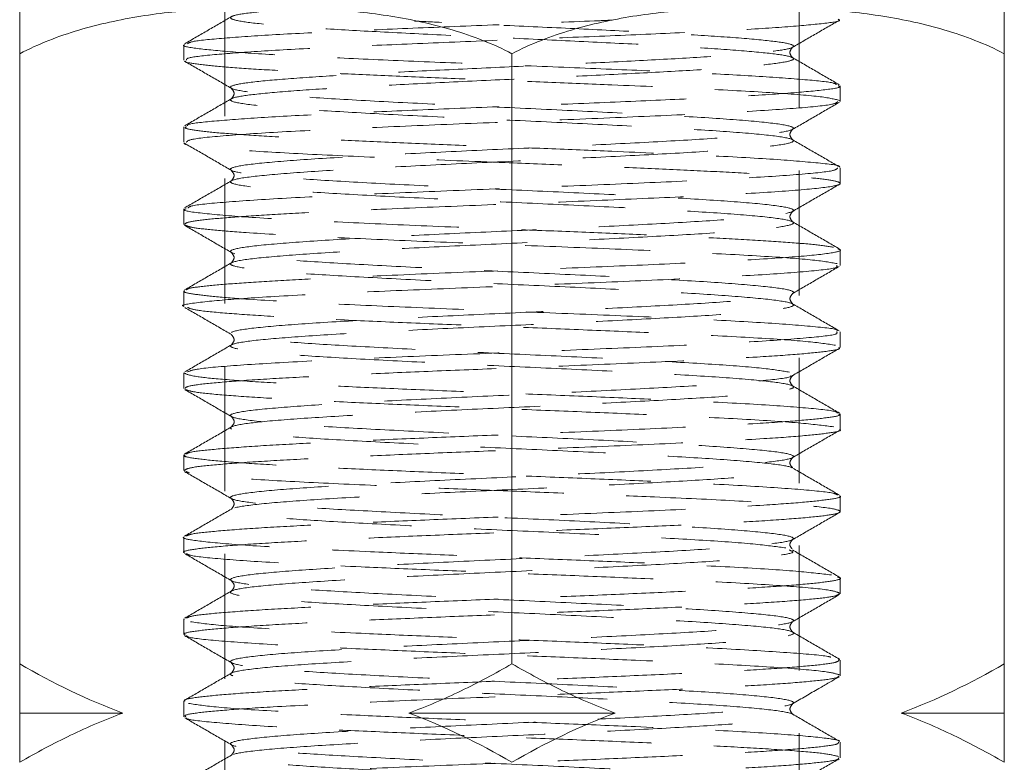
# Model space of a CAD drawing. Header units: millimetres. Extents: x 0 to 210, y 0 to 297.
# Tile 12 of 18: x 141 to 151, y 200 to 208. Entities that reach past the tile are written whole.
import ezdxf

# ---------------------------------------------------------------- set-up
doc = ezdxf.new("R2010")
doc.units = ezdxf.units.MM
doc.linetypes.add('HIDDEN', pattern=[1.905, 1.27, -0.635])

msp = doc.modelspace()

# ---------------------------------------------------------------- linework, layer by layer
at = {"color": 7, "linetype": 'HIDDEN', "lineweight": 0}
for p, q in [((143.506, 207.997), (143.506, 176.33)), ((149.339, 176.33), (149.339, 207.997)), ((143.089, 207.451), (143.089, 207.293)), ((146.422, 207.36), (146.422, 201.164)), ((149.756, 206.876), (149.756, 207.035)), ((143.089, 206.618), (143.089, 206.46)), ((149.756, 206.043), (149.756, 206.201)), ((143.089, 205.785), (143.089, 205.626)), ((149.756, 205.21), (149.756, 205.368)), ((143.089, 204.951), (143.089, 204.793)), ((149.756, 204.376), (149.756, 204.535)), ((143.089, 204.118), (143.089, 203.96)), ((149.254, 204.09), (149.253, 204.092)), ((149.756, 203.543), (149.756, 203.701)), ((143.089, 203.285), (143.089, 203.126)), ((149.756, 202.71), (149.756, 202.868)), ((143.089, 202.451), (143.089, 202.293)), ((149.244, 202.317), (149.238, 202.32)), ((149.756, 201.876), (149.756, 202.035)), ((143.089, 201.618), (143.089, 201.46)), ((143.096, 201.618), (143.09, 201.621)), ((149.753, 201.206), (149.736, 201.211)), ((149.756, 201.043), (149.756, 201.201)), ((143.089, 200.785), (143.089, 200.626)), ((149.756, 200.21), (149.756, 200.368))]:
    msp.add_line(p, q, dxfattribs=at)
at = {"color": 7, "linetype": 'Continuous', "lineweight": 15}
for p, q in [((141.422, 207.36), (141.422, 201.164)), ((146.422, 207.36), (146.422, 201.164)), ((151.422, 207.36), (151.422, 201.164)), ((141.422, 200.664), (142.471, 200.664)), ((145.374, 200.664), (147.471, 200.664)), ((150.374, 200.664), (151.422, 200.664))]:
    msp.add_line(p, q, dxfattribs=at)
at = {"color": 7, "linetype": 'HIDDEN', "lineweight": 0}
for points, knots in [([(149.205, 202.34), (149.117, 202.352), (148.94, 202.378), (148.388, 202.419), (147.679, 202.457), (146.857, 202.498), (145.996, 202.536), (145.174, 202.577), (144.46, 202.615), (143.92, 202.655), (143.599, 202.694), (143.527, 202.734), (143.71, 202.773), (144.131, 202.813), (144.754, 202.853), (145.524, 202.892), (146.372, 202.932), (147.226, 202.97), (148.007, 203.011), (148.651, 203.049), (149.097, 203.09), (149.309, 203.128), (149.267, 203.169), (148.974, 203.207), (148.458, 203.248), (147.761, 203.286), (146.948, 203.327), (146.087, 203.365), (145.258, 203.406), (144.529, 203.444), (143.967, 203.484), (143.622, 203.524), (143.522, 203.563), (143.678, 203.603), (144.076, 203.642), (144.679, 203.682), (145.437, 203.721), (146.28, 203.761), (147.137, 203.799), (147.929, 203.84), (148.591, 203.878), (149.06, 203.919), (149.299, 203.957), (149.284, 203.998), (149.017, 204.036), (148.523, 204.077), (147.842, 204.115), (147.039, 204.156), (146.179, 204.194), (145.342, 204.235), (144.599, 204.274), (144.017, 204.313), (143.647, 204.353), (143.521, 204.392), (143.65, 204.432), (144.023, 204.471), (144.606, 204.511), (145.351, 204.55), (146.187, 204.59), (147.047, 204.628), (147.849, 204.669), (148.529, 204.707), (149.02, 204.748), (149.285, 204.786), (149.298, 204.827), (149.057, 204.865), (148.585, 204.906), (147.922, 204.945), (147.128, 204.985), (146.271, 205.024), (145.428, 205.063), (144.672, 205.103), (144.07, 205.142), (143.675, 205.182), (143.522, 205.221), (143.624, 205.261), (143.973, 205.3), (144.535, 205.341), (145.266, 205.379), (146.096, 205.42), (146.957, 205.458), (147.768, 205.498), (148.464, 205.537), (148.978, 205.577), (149.269, 205.616), (149.308, 205.656), (149.094, 205.695), (148.645, 205.735), (148, 205.774), (147.216, 205.814), (146.363, 205.853), (145.514, 205.892), (144.746, 205.932), (144.125, 205.971), (143.707, 206.012), (143.526, 206.05), (143.601, 206.091), (143.924, 206.129), (144.466, 206.17), (145.182, 206.208), (146.004, 206.249), (146.866, 206.287), (147.686, 206.327), (148.398, 206.366), (148.933, 206.406), (149.249, 206.445), (149.316, 206.485), (149.129, 206.524), (148.703, 206.564), (148.076, 206.603), (147.304, 206.642), (146.455, 206.683), (145.602, 206.721), (144.823, 206.762), (144.182, 206.8), (143.74, 206.841), (143.541, 206.877), (143.572, 206.915), (143.8, 206.949), (144.21, 206.985), (144.775, 207.02), (145.454, 207.055), (146.2, 207.091), (146.963, 207.125), (147.686, 207.161), (148.323, 207.195), (148.827, 207.231), (149.164, 207.266), (149.31, 207.3), (149.254, 207.337), (149.002, 207.37), (148.57, 207.406), (147.988, 207.441), (147.298, 207.476), (146.547, 207.512), (145.786, 207.546), (145.071, 207.582), (144.449, 207.616), (143.965, 207.652), (143.651, 207.687), (143.531, 207.722), (143.612, 207.758), (143.889, 207.791), (144.34, 207.828), (144.939, 207.862), (145.64, 207.897), (146.395, 207.933), (147.154, 207.967), (147.859, 208.003), (148.466, 208.037), (148.93, 208.073), (149.219, 208.108), (149.315, 208.143), (149.208, 208.179), (148.907, 208.213), (148.435, 208.249), (147.821, 208.283), (147.111, 208.319), (146.351, 208.354), (145.597, 208.388), (144.902, 208.424), (144.31, 208.458), (143.868, 208.495), (143.602, 208.529), (143.532, 208.564), (143.664, 208.6), (143.988, 208.634), (144.481, 208.67), (145.11, 208.704), (145.829, 208.74), (146.59, 208.775), (147.34, 208.81), (148.025, 208.845), (148.6, 208.879), (149.021, 208.916), (149.263, 208.95), (149.307, 208.986), (149.149, 209.021), (148.802, 209.055), (148.29, 209.091), (147.646, 209.125), (146.92, 209.161), (146.157, 209.195), (145.413, 209.231), (144.739, 209.266), (144.182, 209.301), (143.782, 209.337), (143.565, 209.371), (143.547, 209.407), (143.729, 209.441), (144.099, 209.476), (144.63, 209.512), (145.287, 209.546), (146.021, 209.583), (146.785, 209.616), (147.522, 209.652), (148.184, 209.687), (148.723, 209.722), (149.101, 209.758), (149.293, 209.792), (149.285, 209.828), (149.078, 209.862), (148.686, 209.898), (148.136, 209.933), (147.467, 209.967), (146.726, 210.004), (145.962, 210.038), (145.233, 210.074), (144.584, 210.108), (144.064, 210.143), (143.708, 210.179), (143.541, 210.213), (143.575, 210.249), (143.807, 210.283), (144.22, 210.319), (144.788, 210.354), (145.469, 210.389), (146.215, 210.425), (146.978, 210.459), (147.7, 210.495), (148.335, 210.529), (148.836, 210.565), (149.168, 210.6), (149.31, 210.634), (149.251, 210.671), (148.995, 210.704), (148.56, 210.74), (147.975, 210.775), (147.283, 210.81), (146.531, 210.846), (145.771, 210.88), (145.058, 210.916), (144.437, 210.95), (143.956, 210.986), (143.647, 211.021), (143.53, 211.056), (143.615, 211.092), (143.896, 211.125), (144.351, 211.162), (144.952, 211.196), (145.655, 211.231), (146.411, 211.267), (147.169, 211.301), (147.872, 211.337), (148.477, 211.371), (148.937, 211.407), (149.223, 211.442), (149.315, 211.477), (149.204, 211.513), (148.899, 211.547), (148.424, 211.583), (147.807, 211.617), (147.095, 211.653), (146.336, 211.688), (145.582, 211.722), (144.889, 211.758), (144.3, 211.792), (143.86, 211.829), (143.598, 211.863), (143.532, 211.898), (143.672, 211.934), (143.966, 211.966), (144.28, 211.987), (144.421, 211.997)], [0, 0, 0, 0, 0.00406, 0.008173, 0.012233, 0.016345, 0.020406, 0.024515, 0.028581, 0.032686, 0.036758, 0.040855, 0.044937, 0.049025, 0.053117, 0.057194, 0.061295, 0.065364, 0.069471, 0.073534, 0.077645, 0.081705, 0.085818, 0.089878, 0.09399, 0.098051, 0.102161, 0.106226, 0.110331, 0.114403, 0.1185, 0.122582, 0.12667, 0.130762, 0.134839, 0.13894, 0.143009, 0.147116, 0.151179, 0.15529, 0.159351, 0.163463, 0.167523, 0.171635, 0.175696, 0.179806, 0.183871, 0.187976, 0.192048, 0.196146, 0.200226, 0.204315, 0.208406, 0.212485, 0.216585, 0.220654, 0.224761, 0.228825, 0.232935, 0.236996, 0.241108, 0.245168, 0.24928, 0.253341, 0.257451, 0.261516, 0.265621, 0.269693, 0.273791, 0.277871, 0.28196, 0.286051, 0.29013, 0.29423, 0.2983, 0.302406, 0.30647, 0.31058, 0.314641, 0.318754, 0.322813, 0.326925, 0.330986, 0.335096, 0.339161, 0.343266, 0.347338, 0.351436, 0.355516, 0.359606, 0.363696, 0.367775, 0.371875, 0.375945, 0.380051, 0.384115, 0.388225, 0.392286, 0.396399, 0.400458, 0.404571, 0.408631, 0.412742, 0.416806, 0.420912, 0.424983, 0.429081, 0.433161, 0.437251, 0.441341, 0.44542, 0.449519, 0.45359, 0.457696, 0.46176, 0.465871, 0.469931, 0.473591, 0.477202, 0.480853, 0.484488, 0.488113, 0.491769, 0.495377, 0.499037, 0.502653, 0.506297, 0.509941, 0.513558, 0.517217, 0.520825, 0.524481, 0.528105, 0.531741, 0.535392, 0.539003, 0.542663, 0.546274, 0.549925, 0.55356, 0.557185, 0.560841, 0.564449, 0.568108, 0.571724, 0.575369, 0.579012, 0.582629, 0.586288, 0.589896, 0.593552, 0.597177, 0.600812, 0.604463, 0.608074, 0.611734, 0.615345, 0.618996, 0.622631, 0.626256, 0.629912, 0.63352, 0.637179, 0.640795, 0.64444, 0.648083, 0.6517, 0.655359, 0.658967, 0.662624, 0.666248, 0.669884, 0.673534, 0.677146, 0.680806, 0.684416, 0.688068, 0.691702, 0.695328, 0.698983, 0.702592, 0.706251, 0.709867, 0.713511, 0.717155, 0.720772, 0.724431, 0.728039, 0.731695, 0.735319, 0.738955, 0.742605, 0.746217, 0.749877, 0.753488, 0.757139, 0.760773, 0.764399, 0.768054, 0.771663, 0.775322, 0.778938, 0.782583, 0.786226, 0.789843, 0.793502, 0.79711, 0.800767, 0.80439, 0.808027, 0.811677, 0.815288, 0.818948, 0.822559, 0.826211, 0.829844, 0.83347, 0.837126, 0.840734, 0.844394, 0.848009, 0.851654, 0.855297, 0.858915, 0.862573, 0.866181, 0.869838, 0.873461, 0.877098, 0.880748, 0.88436, 0.88802, 0.89163, 0.895282, 0.898915, 0.902542, 0.906197, 0.909806, 0.913465, 0.91708, 0.920726, 0.924368, 0.927986, 0.931645, 0.935253, 0.93891, 0.942532, 0.94617, 0.949819, 0.953431, 0.957091, 0.960701, 0.964354, 0.967986, 0.971613, 0.975268, 0.978877, 0.982537, 0.986152, 0.989797, 0.993439, 0.997058, 1, 1, 1, 1]), ([(143.574, 207.737), (143.495, 207.691), (143.336, 207.599), (143.178, 207.507), (143.098, 207.461)], [0, 0, 0, 0, 0.49991, 1, 1, 1, 1]), ([(143.116, 207.293), (143.115, 207.301), (143.112, 207.32), (143.371, 207.35), (143.841, 207.386), (144.502, 207.421), (145.294, 207.456), (146.163, 207.492), (147.053, 207.526), (147.896, 207.562), (148.638, 207.596), (149.23, 207.632), (149.606, 207.667), (149.775, 207.692), (149.741, 207.707), (149.735, 207.71)], [0, 0, 0, 0, 0.054739, 0.138406, 0.222998, 0.307221, 0.391205, 0.475914, 0.559517, 0.644296, 0.728089, 0.812521, 0.89695, 0.980745, 1, 1, 1, 1]), ([(143.126, 207.461), (143.138, 207.469), (143.167, 207.488), (143.474, 207.517), (143.993, 207.554), (144.693, 207.588), (145.511, 207.623), (146.387, 207.659), (147.054, 207.684), (147.38, 207.698), (147.439, 207.701)], [0, 0, 0, 0, 0.090561, 0.235892, 0.383267, 0.528916, 0.675696, 0.822449, 0.968121, 1, 1, 1, 1]), ([(149.272, 207.425), (149.351, 207.471), (149.51, 207.563), (149.669, 207.655), (149.748, 207.7)], [0, 0, 0, 0, 0.499909, 1, 1, 1, 1]), ([(149.241, 204.125), (149.17, 204.138), (149.028, 204.163), (148.52, 204.204), (147.843, 204.242), (147.038, 204.283), (146.179, 204.321), (145.342, 204.362), (144.599, 204.401), (144.017, 204.44), (143.647, 204.48), (143.521, 204.519), (143.65, 204.559), (144.023, 204.598), (144.606, 204.638), (145.351, 204.677), (146.187, 204.717), (147.047, 204.755), (147.849, 204.796), (148.529, 204.834), (149.02, 204.875), (149.285, 204.913), (149.298, 204.954), (149.057, 204.992), (148.585, 205.033), (147.922, 205.072), (147.128, 205.112), (146.271, 205.151), (145.428, 205.19), (144.672, 205.23), (144.07, 205.269), (143.675, 205.309), (143.522, 205.348), (143.624, 205.388), (143.973, 205.427), (144.535, 205.468), (145.266, 205.506), (146.096, 205.547), (146.957, 205.585), (147.768, 205.625), (148.464, 205.664), (148.978, 205.704), (149.269, 205.743), (149.308, 205.783), (149.094, 205.822), (148.645, 205.862), (148, 205.901), (147.216, 205.941), (146.363, 205.98), (145.514, 206.019), (144.746, 206.059), (144.125, 206.098), (143.707, 206.139), (143.526, 206.177), (143.601, 206.218), (143.924, 206.256), (144.466, 206.297), (145.182, 206.335), (146.004, 206.376), (146.866, 206.414), (147.686, 206.454), (148.398, 206.493), (148.933, 206.533), (149.249, 206.572), (149.316, 206.612), (149.129, 206.651), (148.703, 206.691), (148.076, 206.73), (147.304, 206.769), (146.455, 206.81), (145.602, 206.848), (144.823, 206.889), (144.182, 206.927), (143.74, 206.968), (143.541, 207.005), (143.572, 207.042), (143.8, 207.076), (144.21, 207.112), (144.775, 207.147), (145.454, 207.182), (146.2, 207.218), (146.963, 207.252), (147.686, 207.288), (148.323, 207.322), (148.827, 207.358), (149.164, 207.393), (149.31, 207.427), (149.254, 207.464), (149.002, 207.497), (148.57, 207.533), (147.989, 207.568), (147.297, 207.603), (146.549, 207.639), (145.904, 207.667), (145.553, 207.685), (145.433, 207.691)], [0, 0, 0, 0, 0.010999, 0.022129, 0.033139, 0.044257, 0.055284, 0.066383, 0.077435, 0.088508, 0.099589, 0.110634, 0.121738, 0.13276, 0.143881, 0.154888, 0.166021, 0.177018, 0.188156, 0.19915, 0.210288, 0.221287, 0.232417, 0.243427, 0.254545, 0.265572, 0.276671, 0.287722, 0.298796, 0.309876, 0.320922, 0.332025, 0.343048, 0.354169, 0.365176, 0.376308, 0.387306, 0.398444, 0.409438, 0.420576, 0.431574, 0.442705, 0.453714, 0.464833, 0.475859, 0.486959, 0.498009, 0.509084, 0.520163, 0.53121, 0.542312, 0.553336, 0.564456, 0.575464, 0.586596, 0.597593, 0.608731, 0.619726, 0.630864, 0.641862, 0.652993, 0.664002, 0.675121, 0.686146, 0.697247, 0.708296, 0.719372, 0.73045, 0.741498, 0.7526, 0.763624, 0.774744, 0.785752, 0.796883, 0.807881, 0.817794, 0.827574, 0.837462, 0.847307, 0.857124, 0.867025, 0.876798, 0.886708, 0.896502, 0.906371, 0.91624, 0.926035, 0.935945, 0.945717, 0.955619, 0.965435, 0.975281, 0.985169, 0.994949, 1, 1, 1, 1]), ([(149.716, 207.045), (149.711, 207.051), (149.696, 207.068), (149.422, 207.096), (148.929, 207.132), (148.248, 207.167), (147.443, 207.202), (146.567, 207.238), (145.68, 207.272), (144.847, 207.308), (144.122, 207.342), (143.553, 207.378), (143.207, 207.413), (143.058, 207.437), (143.096, 207.45), (143.099, 207.451)], [0, 0, 0, 0, 0.041619, 0.127358, 0.214233, 0.300358, 0.386738, 0.473489, 0.559296, 0.646265, 0.732067, 0.818825, 0.905193, 0.99133, 1, 1, 1, 1]), ([(149.271, 207.32), (149.258, 207.337), (149.231, 207.372), (149.258, 207.407), (149.271, 207.425)], [0, 0, 0, 0, 0.500362, 1, 1, 1, 1]), ([(149.746, 207.045), (149.666, 207.091), (149.508, 207.183), (149.349, 207.275), (149.27, 207.321)], [0, 0, 0, 0, 0.5000806, 1, 1, 1, 1]), ([(143.096, 207.284), (143.175, 207.238), (143.334, 207.147), (143.492, 207.055), (143.572, 207.009)], [0, 0, 0, 0, 0.5000874, 1, 1, 1, 1]), ([(149.747, 206.886), (149.695, 206.899), (149.591, 206.925), (149.078, 206.965), (148.352, 207.004), (147.549, 207.039), (146.792, 207.071), (146.128, 207.096), (145.475, 207.122), (144.858, 207.149), (144.304, 207.175), (143.833, 207.201), (143.46, 207.228), (143.22, 207.254), (143.092, 207.273), (143.106, 207.283), (143.108, 207.284)], [0, 0, 0, 0, 0.098738, 0.19772, 0.296713, 0.39544, 0.461933, 0.527467, 0.593572, 0.660119, 0.72581, 0.791716, 0.858281, 0.924192, 0.989879, 1, 1, 1, 1]), ([(143.125, 206.628), (143.126, 206.632), (143.129, 206.649), (143.374, 206.675), (143.84, 206.711), (144.502, 206.746), (145.294, 206.781), (146.163, 206.817), (147.053, 206.851), (147.896, 206.887), (148.638, 206.921), (149.23, 206.957), (149.606, 206.992), (149.775, 207.017), (149.741, 207.032), (149.735, 207.035)], [0, 0, 0, 0, 0.032086, 0.117758, 0.204378, 0.29062, 0.376616, 0.463355, 0.548961, 0.635772, 0.721573, 0.808028, 0.89448, 0.980284, 1, 1, 1, 1]), ([(143.573, 207.008), (143.586, 206.99), (143.614, 206.955), (143.586, 206.92), (143.573, 206.903)], [0, 0, 0, 0, 0.499643, 1, 1, 1, 1]), ([(143.573, 206.903), (143.494, 206.857), (143.336, 206.765), (143.177, 206.674), (143.098, 206.628)], [0, 0, 0, 0, 0.499933, 1, 1, 1, 1]), ([(143.113, 206.46), (143.122, 206.47), (143.14, 206.494), (143.516, 206.53), (144.14, 206.571), (144.977, 206.609), (145.935, 206.65), (146.94, 206.688), (147.896, 206.728), (148.727, 206.767), (149.344, 206.807), (149.709, 206.843), (149.723, 206.866), (149.729, 206.876)], [0, 0, 0, 0, 0.075419, 0.169563, 0.264908, 0.359025, 0.454368, 0.548516, 0.643805, 0.738042, 0.833225, 0.927607, 1, 1, 1, 1]), ([(149.273, 206.592), (149.353, 206.638), (149.511, 206.73), (149.67, 206.822), (149.749, 206.868)], [0, 0, 0, 0, 0.499919, 1, 1, 1, 1]), ([(149.745, 206.21), (149.746, 206.21), (149.773, 206.224), (149.556, 206.25), (149.087, 206.29), (148.35, 206.329), (147.549, 206.364), (146.792, 206.396), (146.128, 206.421), (145.475, 206.447), (144.858, 206.475), (144.304, 206.5), (143.833, 206.526), (143.461, 206.553), (143.216, 206.579), (143.085, 206.601), (143.108, 206.614), (143.116, 206.618)], [0, 0, 0, 0, 0.002833, 0.09924, 0.195884, 0.29254, 0.388936, 0.453859, 0.517845, 0.582389, 0.647365, 0.711505, 0.775855, 0.840848, 0.905202, 0.969338, 1, 1, 1, 1]), ([(149.272, 206.486), (149.258, 206.504), (149.231, 206.539), (149.258, 206.574), (149.272, 206.592)], [0, 0, 0, 0, 0.500346, 1, 1, 1, 1]), ([(143.098, 205.626), (143.103, 205.634), (143.116, 205.65), (143.292, 205.675), (143.588, 205.701), (143.999, 205.728), (144.504, 205.754), (145.18, 205.784), (146.042, 205.82), (147.046, 205.858), (147.992, 205.899), (148.803, 205.937), (149.402, 205.978), (149.703, 206.012), (149.778, 206.043), (149.709, 206.07), (149.512, 206.096), (149.194, 206.122), (148.766, 206.149), (148.247, 206.175), (147.656, 206.201), (147.016, 206.228), (146.243, 206.258), (145.363, 206.293), (144.47, 206.333), (143.737, 206.372), (143.279, 206.413), (143.067, 206.438), (143.096, 206.451), (143.096, 206.451)], [0, 0, 0, 0, 0.0272249, 0.0589756, 0.0908153, 0.1229813, 0.1548387, 0.1865735, 0.2346702, 0.2821475, 0.3302421, 0.3777362, 0.4258027, 0.4733425, 0.5053618, 0.5374947, 0.5691653, 0.6011046, 0.6332629, 0.6650112, 0.6968535, 0.7290196, 0.7608744, 0.8085779, 0.8565208, 0.9041247, 0.9521447, 0.9996775, 1, 1, 1, 1]), ([(143.095, 206.451), (143.174, 206.406), (143.333, 206.314), (143.491, 206.222), (143.571, 206.176)], [0, 0, 0, 0, 0.500074, 1, 1, 1, 1]), ([(149.749, 206.21), (149.67, 206.256), (149.511, 206.347), (149.353, 206.439), (149.273, 206.485)], [0, 0, 0, 0, 0.5000671, 1, 1, 1, 1]), ([(143.131, 205.793), (143.139, 205.801), (143.16, 205.822), (143.518, 205.855), (144.139, 205.896), (144.977, 205.934), (145.935, 205.975), (146.94, 206.013), (147.896, 206.053), (148.727, 206.092), (149.344, 206.132), (149.709, 206.168), (149.723, 206.191), (149.729, 206.201)], [0, 0, 0, 0, 0.056852, 0.152887, 0.250146, 0.346154, 0.443411, 0.53945, 0.636652, 0.732781, 0.829875, 0.926153, 1, 1, 1, 1]), ([(143.572, 206.175), (143.586, 206.157), (143.614, 206.122), (143.586, 206.087), (143.573, 206.069)], [0, 0, 0, 0, 0.499654, 1, 1, 1, 1]), ([(143.571, 206.068), (143.492, 206.022), (143.333, 205.931), (143.174, 205.839), (143.095, 205.793)], [0, 0, 0, 0, 0.499919, 1, 1, 1, 1]), ([(149.273, 205.759), (149.352, 205.805), (149.511, 205.897), (149.669, 205.988), (149.749, 206.034)], [0, 0, 0, 0, 0.49993, 1, 1, 1, 1]), ([(149.687, 205.395), (149.631, 205.404), (149.518, 205.421), (149.192, 205.447), (148.766, 205.474), (148.247, 205.5), (147.656, 205.526), (147.016, 205.553), (146.243, 205.583), (145.363, 205.618), (144.469, 205.659), (143.739, 205.697), (143.272, 205.738), (143.062, 205.766), (143.106, 205.782), (143.113, 205.785)], [0, 0, 0, 0, 0.067069, 0.134707, 0.202809, 0.270043, 0.337475, 0.405594, 0.473053, 0.574075, 0.675604, 0.776415, 0.878107, 0.978768, 1, 1, 1, 1]), ([(149.271, 205.653), (149.258, 205.671), (149.231, 205.705), (149.258, 205.74), (149.271, 205.758)], [0, 0, 0, 0, 0.500361, 1, 1, 1, 1]), ([(143.097, 205.617), (143.176, 205.571), (143.335, 205.479), (143.493, 205.387), (143.573, 205.342)], [0, 0, 0, 0, 0.500065, 1, 1, 1, 1]), ([(149.725, 205.228), (149.653, 205.241), (149.507, 205.267), (148.94, 205.307), (148.172, 205.346), (147.245, 205.386), (146.246, 205.425), (145.262, 205.464), (144.382, 205.504), (143.756, 205.539), (143.371, 205.57), (143.16, 205.594), (143.124, 205.61), (143.107, 205.617)], [0, 0, 0, 0, 0.100812, 0.2026157, 0.3035879, 0.4052196, 0.5064125, 0.6078179, 0.7092712, 0.8104168, 0.8785557, 0.9457159, 1, 1, 1, 1]), ([(149.748, 205.377), (149.669, 205.423), (149.51, 205.515), (149.352, 205.606), (149.273, 205.652)], [0, 0, 0, 0, 0.5000904, 1, 1, 1, 1]), ([(143.114, 204.961), (143.119, 204.965), (143.132, 204.979), (143.295, 205), (143.587, 205.026), (143.999, 205.053), (144.504, 205.079), (145.18, 205.109), (146.042, 205.146), (147.046, 205.184), (147.992, 205.224), (148.802, 205.263), (149.405, 205.303), (149.694, 205.337), (149.779, 205.362), (149.743, 205.374), (149.734, 205.377)], [0, 0, 0, 0, 0.030935, 0.093967, 0.157177, 0.221034, 0.284278, 0.347279, 0.442763, 0.537016, 0.632496, 0.726783, 0.822206, 0.916584, 0.98015, 1, 1, 1, 1]), ([(143.573, 205.341), (143.586, 205.324), (143.614, 205.289), (143.586, 205.254), (143.573, 205.236)], [0, 0, 0, 0, 0.499642, 1, 1, 1, 1]), ([(143.089, 204.793), (143.089, 204.793), (143.04, 204.806), (143.212, 204.833), (143.619, 204.872), (144.306, 204.912), (145.173, 204.951), (146.149, 204.991), (147.151, 205.029), (148.086, 205.07), (148.881, 205.108), (149.443, 205.149), (149.74, 205.182), (149.724, 205.202), (149.719, 205.21)], [0, 0, 0, 0, 0.000394, 0.095459, 0.189827, 0.285041, 0.379272, 0.474584, 0.568735, 0.664093, 0.758222, 0.853574, 0.947738, 1, 1, 1, 1]), ([(143.574, 205.237), (143.494, 205.191), (143.336, 205.099), (143.177, 205.007), (143.097, 204.961)], [0, 0, 0, 0, 0.499908, 1, 1, 1, 1]), ([(149.27, 204.924), (149.35, 204.97), (149.508, 205.062), (149.667, 205.154), (149.746, 205.199)], [0, 0, 0, 0, 0.499929, 1, 1, 1, 1]), ([(149.722, 204.545), (149.725, 204.548), (149.739, 204.564), (149.478, 204.591), (148.948, 204.632), (148.169, 204.671), (147.245, 204.711), (146.246, 204.75), (145.263, 204.789), (144.381, 204.829), (143.757, 204.864), (143.366, 204.895), (143.162, 204.921), (143.074, 204.94), (143.095, 204.95), (143.098, 204.951)], [0, 0, 0, 0, 0.018917, 0.115513, 0.21306, 0.309809, 0.407191, 0.504152, 0.601317, 0.698528, 0.795444, 0.860734, 0.925085, 0.989976, 1, 1, 1, 1]), ([(149.272, 204.819), (149.258, 204.837), (149.231, 204.872), (149.258, 204.907), (149.272, 204.925)], [0, 0, 0, 0, 0.500347, 1, 1, 1, 1]), ([(149.746, 204.545), (149.666, 204.591), (149.508, 204.683), (149.349, 204.775), (149.27, 204.821)], [0, 0, 0, 0, 0.500086, 1, 1, 1, 1]), ([(143.099, 204.782), (143.178, 204.737), (143.337, 204.645), (143.495, 204.553), (143.575, 204.507)], [0, 0, 0, 0, 0.5000785, 1, 1, 1, 1]), ([(149.709, 204.399), (149.626, 204.412), (149.46, 204.437), (148.868, 204.478), (148.144, 204.513), (147.378, 204.546), (146.64, 204.577), (145.892, 204.605), (145.17, 204.635), (144.511, 204.665), (143.945, 204.694), (143.508, 204.724), (143.195, 204.754), (143.15, 204.773), (143.128, 204.783)], [0, 0, 0, 0, 0.102059, 0.205336, 0.307498, 0.3849, 0.462415, 0.538889, 0.61646, 0.693782, 0.770339, 0.848011, 0.925074, 1, 1, 1, 1]), ([(143.127, 204.128), (143.151, 204.138), (143.206, 204.161), (143.631, 204.197), (144.303, 204.237), (145.174, 204.276), (146.148, 204.316), (147.151, 204.354), (148.086, 204.395), (148.881, 204.433), (149.443, 204.474), (149.74, 204.507), (149.724, 204.527), (149.719, 204.535)], [0, 0, 0, 0, 0.072671, 0.169416, 0.267029, 0.363634, 0.461347, 0.55787, 0.65563, 0.752131, 0.849885, 0.946422, 1, 1, 1, 1]), ([(143.572, 204.508), (143.586, 204.491), (143.614, 204.455), (143.586, 204.42), (143.573, 204.403)], [0, 0, 0, 0, 0.499655, 1, 1, 1, 1]), ([(143.574, 204.404), (143.495, 204.358), (143.336, 204.266), (143.178, 204.174), (143.099, 204.128)], [0, 0, 0, 0, 0.4999256, 1, 1, 1, 1]), ([(143.102, 203.96), (143.107, 203.968), (143.12, 203.986), (143.337, 204.013), (143.703, 204.043), (144.209, 204.073), (144.824, 204.102), (145.518, 204.132), (146.339, 204.165), (147.256, 204.2), (148.179, 204.241), (148.886, 204.276), (149.368, 204.31), (149.644, 204.339), (149.768, 204.361), (149.744, 204.374), (149.74, 204.376)], [0, 0, 0, 0, 0.058328, 0.12892, 0.200129, 0.271647, 0.342136, 0.413538, 0.484916, 0.579035, 0.67424, 0.768282, 0.839885, 0.9108, 0.981646, 1, 1, 1, 1]), ([(149.27, 204.09), (149.349, 204.136), (149.508, 204.228), (149.666, 204.32), (149.746, 204.366)], [0, 0, 0, 0, 0.499915, 1, 1, 1, 1]), ([(149.727, 203.71), (149.724, 203.715), (149.712, 203.733), (149.438, 203.762), (148.874, 203.803), (148.143, 203.838), (147.378, 203.871), (146.64, 203.902), (145.892, 203.93), (145.17, 203.96), (144.511, 203.99), (143.945, 204.019), (143.507, 204.05), (143.165, 204.082), (143.117, 204.105), (143.089, 204.118)], [0, 0, 0, 0, 0.03229, 0.128444, 0.225746, 0.321997, 0.394922, 0.467952, 0.540003, 0.613085, 0.685934, 0.758062, 0.831241, 0.903845, 1, 1, 1, 1]), ([(143.583, 199.509), (143.579, 199.521), (143.57, 199.546), (143.866, 199.583), (144.373, 199.624), (145.068, 199.662), (145.879, 199.703), (146.74, 199.741), (147.571, 199.782), (148.302, 199.821), (148.868, 199.861), (149.218, 199.9), (149.323, 199.939), (149.172, 199.979), (148.779, 200.018), (148.179, 200.058), (147.424, 200.097), (146.582, 200.137), (145.724, 200.176), (144.93, 200.216), (144.265, 200.254), (143.792, 200.295), (143.548, 200.333), (143.558, 200.374), (143.82, 200.412), (144.31, 200.453), (144.987, 200.492), (145.789, 200.532), (146.648, 200.571), (147.486, 200.611), (148.231, 200.65), (148.817, 200.689), (149.192, 200.729), (149.324, 200.768), (149.2, 200.808), (148.831, 200.847), (148.252, 200.888), (147.51, 200.926), (146.674, 200.967), (145.814, 201.005), (145.01, 201.046), (144.328, 201.084), (143.832, 201.124), (143.562, 201.163), (143.545, 201.203), (143.78, 201.242), (144.248, 201.282), (144.908, 201.321), (145.7, 201.361), (146.556, 201.4), (147.4, 201.44), (148.158, 201.479), (148.764, 201.518), (149.163, 201.559), (149.322, 201.597), (149.225, 201.638), (148.881, 201.676), (148.323, 201.717), (147.595, 201.755), (146.766, 201.796), (145.905, 201.834), (145.092, 201.875), (144.393, 201.913), (143.875, 201.953), (143.579, 201.992), (143.534, 202.032), (143.744, 202.071), (144.188, 202.111), (144.83, 202.15), (145.611, 202.19), (146.464, 202.23), (147.314, 202.268), (148.084, 202.309), (148.709, 202.347), (149.132, 202.388), (149.317, 202.426), (149.247, 202.467), (148.929, 202.505), (148.391, 202.546), (147.678, 202.584), (146.858, 202.625), (145.996, 202.663), (145.174, 202.704), (144.46, 202.742), (143.92, 202.782), (143.599, 202.821), (143.527, 202.861), (143.71, 202.9), (144.131, 202.94), (144.754, 202.98), (145.524, 203.019), (146.372, 203.059), (147.226, 203.097), (148.007, 203.138), (148.651, 203.176), (149.097, 203.217), (149.309, 203.255), (149.267, 203.296), (148.974, 203.334), (148.458, 203.375), (147.761, 203.413), (146.948, 203.454), (146.087, 203.492), (145.258, 203.533), (144.529, 203.571), (143.967, 203.611), (143.622, 203.651), (143.522, 203.69), (143.678, 203.73), (144.076, 203.769), (144.679, 203.809), (145.437, 203.848), (146.279, 203.888), (147.137, 203.926), (147.928, 203.967), (148.595, 204.005), (149.045, 204.046), (149.266, 204.073), (149.255, 204.088), (149.254, 204.09)], [0, 0, 0, 0, 0.007783, 0.016344, 0.025015, 0.033581, 0.042245, 0.050821, 0.059474, 0.068064, 0.076702, 0.085312, 0.093929, 0.102561, 0.111157, 0.119806, 0.128385, 0.137047, 0.145615, 0.154285, 0.162846, 0.171519, 0.18008, 0.188751, 0.197317, 0.205981, 0.214556, 0.22321, 0.2318, 0.240438, 0.249048, 0.257665, 0.266297, 0.274893, 0.283542, 0.292121, 0.300783, 0.309351, 0.31802, 0.326582, 0.335255, 0.343816, 0.352487, 0.361052, 0.369717, 0.378292, 0.386946, 0.395535, 0.404174, 0.412783, 0.421402, 0.430032, 0.438629, 0.447277, 0.455858, 0.464519, 0.473087, 0.481756, 0.490318, 0.498991, 0.507552, 0.516223, 0.524788, 0.533453, 0.542027, 0.550682, 0.559271, 0.56791, 0.576518, 0.585138, 0.593768, 0.602365, 0.611013, 0.619594, 0.628254, 0.636823, 0.645492, 0.654054, 0.662727, 0.671288, 0.679959, 0.688524, 0.69719, 0.705763, 0.714418, 0.723006, 0.731646, 0.740253, 0.748874, 0.757503, 0.766101, 0.774748, 0.78333, 0.79199, 0.800559, 0.809228, 0.81779, 0.826463, 0.835023, 0.843695, 0.852259, 0.860926, 0.869499, 0.878154, 0.886742, 0.895382, 0.903989, 0.91261, 0.921238, 0.929838, 0.938484, 0.947066, 0.955726, 0.964295, 0.972964, 0.981526, 0.990199, 0.998759, 1, 1, 1, 1]), ([(149.271, 203.986), (149.258, 204.004), (149.231, 204.039), (149.258, 204.074), (149.271, 204.091)], [0, 0, 0, 0, 0.50036, 1, 1, 1, 1]), ([(143.098, 203.949), (143.178, 203.904), (143.336, 203.812), (143.495, 203.72), (143.574, 203.674)], [0, 0, 0, 0, 0.5000895, 1, 1, 1, 1]), ([(149.69, 203.57), (149.597, 203.582), (149.411, 203.608), (148.793, 203.649), (148.051, 203.684), (147.275, 203.717), (146.534, 203.747), (145.787, 203.776), (145.072, 203.806), (144.424, 203.836), (143.874, 203.865), (143.456, 203.895), (143.182, 203.923), (143.132, 203.941), (143.109, 203.949)], [0, 0, 0, 0, 0.103032, 0.207399, 0.310474, 0.388781, 0.466923, 0.54421, 0.622636, 0.700531, 0.777996, 0.856471, 0.934063, 1, 1, 1, 1]), ([(149.748, 203.71), (149.669, 203.756), (149.51, 203.848), (149.352, 203.94), (149.272, 203.986)], [0, 0, 0, 0, 0.5000622, 1, 1, 1, 1]), ([(143.116, 203.293), (143.121, 203.298), (143.135, 203.314), (143.339, 203.338), (143.702, 203.368), (144.209, 203.398), (144.824, 203.427), (145.518, 203.457), (146.339, 203.49), (147.256, 203.525), (148.179, 203.566), (148.886, 203.601), (149.368, 203.635), (149.644, 203.664), (149.768, 203.686), (149.744, 203.699), (149.74, 203.701)], [0, 0, 0, 0, 0.039581, 0.111578, 0.184205, 0.257147, 0.329039, 0.401862, 0.474661, 0.570654, 0.667755, 0.763669, 0.836697, 0.909025, 0.98128, 1, 1, 1, 1]), ([(143.573, 203.675), (143.587, 203.657), (143.614, 203.622), (143.587, 203.587), (143.573, 203.57)], [0, 0, 0, 0, 0.499641, 1, 1, 1, 1]), ([(143.092, 203.126), (143.106, 203.136), (143.133, 203.156), (143.379, 203.184), (143.767, 203.214), (144.29, 203.244), (144.919, 203.273), (145.621, 203.303), (146.446, 203.336), (147.359, 203.371), (148.27, 203.412), (148.958, 203.447), (149.419, 203.481), (149.669, 203.51), (149.777, 203.531), (149.75, 203.542), (149.747, 203.543)], [0, 0, 0, 0, 0.068436, 0.13894, 0.210303, 0.28172, 0.352206, 0.423715, 0.494945, 0.589194, 0.684309, 0.778426, 0.850041, 0.920753, 0.991814, 1, 1, 1, 1]), ([(143.571, 203.568), (143.491, 203.522), (143.333, 203.431), (143.174, 203.339), (143.095, 203.293)], [0, 0, 0, 0, 0.499926, 1, 1, 1, 1]), ([(149.271, 203.258), (149.35, 203.304), (149.509, 203.396), (149.668, 203.487), (149.747, 203.533)], [0, 0, 0, 0, 0.4999085, 1, 1, 1, 1]), ([(149.729, 202.876), (149.721, 202.883), (149.696, 202.902), (149.391, 202.933), (148.798, 202.974), (148.05, 203.009), (147.275, 203.042), (146.534, 203.072), (145.787, 203.101), (145.072, 203.132), (144.424, 203.161), (143.876, 203.19), (143.45, 203.221), (143.187, 203.25), (143.072, 203.271), (143.098, 203.283), (143.102, 203.285)], [0, 0, 0, 0, 0.044264, 0.140206, 0.237391, 0.333374, 0.406293, 0.479058, 0.551027, 0.624056, 0.696592, 0.768726, 0.841802, 0.914054, 0.98646, 1, 1, 1, 1]), ([(149.272, 203.153), (149.258, 203.17), (149.231, 203.205), (149.258, 203.241), (149.272, 203.258)], [0, 0, 0, 0, 0.500348, 1, 1, 1, 1]), ([(143.096, 202.293), (143.094, 202.294), (143.067, 202.305), (143.173, 202.326), (143.421, 202.355), (143.835, 202.385), (144.374, 202.415), (145.015, 202.443), (145.725, 202.474), (146.471, 202.503), (147.214, 202.532), (147.917, 202.563), (148.546, 202.592), (149.071, 202.621), (149.463, 202.652), (149.705, 202.681), (149.783, 202.71), (149.685, 202.744), (149.345, 202.779), (148.718, 202.82), (147.956, 202.855), (147.171, 202.888), (146.427, 202.918), (145.682, 202.947), (144.899, 202.981), (144.133, 203.016), (143.51, 203.056), (143.17, 203.089), (143.128, 203.11), (143.112, 203.117)], [0, 0, 0, 0, 0.003562, 0.039678, 0.075303, 0.111433, 0.147463, 0.183121, 0.219301, 0.255213, 0.290961, 0.32716, 0.362931, 0.398818, 0.435003, 0.470674, 0.506684, 0.542826, 0.590359, 0.638505, 0.68603, 0.722195, 0.758155, 0.793863, 0.830058, 0.877654, 0.925704, 0.973379, 1, 1, 1, 1]), ([(143.096, 203.117), (143.176, 203.071), (143.334, 202.979), (143.493, 202.888), (143.572, 202.842)], [0, 0, 0, 0, 0.500091, 1, 1, 1, 1]), ([(149.749, 202.876), (149.67, 202.922), (149.511, 203.014), (149.352, 203.106), (149.273, 203.152)], [0, 0, 0, 0, 0.5000863, 1, 1, 1, 1]), ([(143.116, 202.461), (143.126, 202.467), (143.153, 202.484), (143.381, 202.509), (143.766, 202.539), (144.29, 202.569), (144.919, 202.598), (145.621, 202.628), (146.446, 202.661), (147.359, 202.696), (148.27, 202.737), (148.958, 202.772), (149.419, 202.806), (149.669, 202.835), (149.777, 202.856), (149.75, 202.867), (149.747, 202.868)], [0, 0, 0, 0, 0.0475331, 0.119619, 0.1925831, 0.2656031, 0.3376703, 0.4107836, 0.4836125, 0.5799761, 0.6772257, 0.7734541, 0.8466761, 0.9189749, 0.9916304, 1, 1, 1, 1]), ([(143.572, 202.842), (143.586, 202.824), (143.614, 202.789), (143.586, 202.754), (143.573, 202.736)], [0, 0, 0, 0, 0.499656, 1, 1, 1, 1]), ([(143.573, 202.736), (143.493, 202.69), (143.335, 202.598), (143.176, 202.506), (143.097, 202.461)], [0, 0, 0, 0, 0.499908, 1, 1, 1, 1]), ([(149.273, 202.425), (149.352, 202.471), (149.511, 202.563), (149.669, 202.655), (149.749, 202.701)], [0, 0, 0, 0, 0.499913, 1, 1, 1, 1]), ([(149.667, 202.066), (149.565, 202.078), (149.358, 202.104), (148.715, 202.145), (147.956, 202.18), (147.171, 202.213), (146.427, 202.243), (145.682, 202.272), (144.898, 202.306), (144.135, 202.341), (143.5, 202.381), (143.178, 202.417), (143.064, 202.44), (143.091, 202.451), (143.092, 202.451)], [0, 0, 0, 0, 0.1015472, 0.2044032, 0.3059334, 0.3831936, 0.4600163, 0.5362997, 0.6136252, 0.7153071, 0.8179579, 0.919808, 0.9966447, 1, 1, 1, 1]), ([(149.265, 202.332), (149.255, 202.346), (149.232, 202.376), (149.257, 202.407), (149.271, 202.425)], [0, 0, 0, 0, 0.4323104, 1, 1, 1, 1]), ([(149.022, 197.365), (148.883, 197.379), (148.606, 197.405), (147.941, 197.443), (147.16, 197.483), (146.306, 197.522), (145.46, 197.562), (144.7, 197.602), (144.09, 197.64), (143.687, 197.681), (143.523, 197.719), (143.615, 197.76), (143.954, 197.798), (144.509, 197.839), (145.234, 197.877), (146.061, 197.918), (146.923, 197.956), (147.737, 197.997), (148.439, 198.035), (148.961, 198.076), (149.262, 198.114), (149.312, 198.154), (149.107, 198.193), (148.667, 198.233), (148.029, 198.272), (147.25, 198.312), (146.398, 198.352), (145.547, 198.391), (144.775, 198.431), (144.146, 198.469), (143.719, 198.51), (143.529, 198.548), (143.593, 198.589), (143.907, 198.627), (144.44, 198.668), (145.15, 198.706), (145.969, 198.747), (146.831, 198.785), (147.655, 198.826), (148.372, 198.864), (148.916, 198.905), (149.241, 198.943), (149.319, 198.983), (149.141, 199.023), (148.724, 199.062), (148.105, 199.102), (147.337, 199.141), (146.49, 199.181), (145.635, 199.22), (144.852, 199.26), (144.205, 199.298), (143.754, 199.339), (143.537, 199.377), (143.574, 199.418), (143.862, 199.456), (144.374, 199.497), (145.068, 199.535), (145.879, 199.576), (146.74, 199.614), (147.571, 199.655), (148.302, 199.694), (148.868, 199.733), (149.218, 199.773), (149.323, 199.812), (149.172, 199.852), (148.779, 199.891), (148.179, 199.931), (147.424, 199.97), (146.582, 200.01), (145.724, 200.049), (144.93, 200.089), (144.265, 200.127), (143.792, 200.168), (143.548, 200.206), (143.558, 200.247), (143.82, 200.285), (144.31, 200.326), (144.987, 200.364), (145.789, 200.405), (146.648, 200.444), (147.486, 200.484), (148.231, 200.523), (148.817, 200.562), (149.192, 200.602), (149.324, 200.641), (149.2, 200.681), (148.831, 200.72), (148.252, 200.761), (147.51, 200.799), (146.674, 200.84), (145.814, 200.878), (145.01, 200.919), (144.328, 200.957), (143.832, 200.997), (143.562, 201.036), (143.545, 201.076), (143.78, 201.115), (144.248, 201.155), (144.908, 201.194), (145.7, 201.234), (146.556, 201.273), (147.4, 201.313), (148.158, 201.352), (148.764, 201.391), (149.163, 201.432), (149.322, 201.47), (149.225, 201.511), (148.881, 201.549), (148.323, 201.59), (147.595, 201.628), (146.766, 201.669), (145.905, 201.707), (145.092, 201.748), (144.393, 201.786), (143.875, 201.826), (143.579, 201.865), (143.534, 201.905), (143.744, 201.944), (144.188, 201.984), (144.83, 202.023), (145.611, 202.063), (146.464, 202.103), (147.314, 202.141), (148.083, 202.182), (148.711, 202.22), (149.122, 202.261), (149.308, 202.292), (149.259, 202.311), (149.244, 202.317)], [0, 0, 0, 0, 0.007926, 0.015791, 0.023699, 0.031669, 0.03964, 0.047628, 0.05558, 0.063584, 0.071521, 0.079537, 0.087463, 0.095486, 0.103407, 0.111432, 0.119354, 0.127376, 0.135302, 0.143319, 0.151254, 0.15926, 0.16721, 0.175201, 0.183169, 0.191141, 0.199129, 0.207081, 0.215085, 0.223022, 0.231038, 0.238965, 0.246987, 0.254909, 0.262933, 0.270855, 0.278878, 0.286803, 0.29482, 0.302755, 0.310762, 0.318711, 0.326702, 0.33467, 0.342642, 0.35063, 0.358583, 0.366586, 0.374524, 0.382539, 0.390466, 0.398488, 0.40641, 0.414435, 0.422356, 0.430379, 0.438304, 0.446322, 0.454256, 0.462263, 0.470211, 0.478203, 0.48617, 0.494144, 0.502131, 0.510084, 0.518087, 0.526025, 0.53404, 0.541967, 0.549989, 0.557911, 0.565936, 0.573857, 0.58188, 0.589805, 0.597823, 0.605757, 0.613764, 0.621712, 0.629705, 0.637671, 0.645645, 0.653631, 0.661585, 0.669588, 0.677526, 0.685541, 0.693469, 0.70149, 0.709412, 0.717437, 0.725358, 0.733382, 0.741307, 0.749324, 0.757258, 0.765266, 0.773213, 0.781206, 0.789172, 0.797146, 0.805132, 0.813087, 0.821089, 0.829028, 0.837042, 0.84497, 0.852991, 0.860914, 0.868938, 0.876859, 0.884883, 0.892808, 0.900826, 0.908759, 0.916767, 0.924714, 0.932708, 0.940672, 0.948648, 0.956633, 0.964588, 0.97259, 0.980529, 0.988543, 0.996471, 1, 1, 1, 1]), ([(149.746, 202.045), (149.667, 202.091), (149.508, 202.183), (149.35, 202.274), (149.27, 202.32)], [0, 0, 0, 0, 0.50009, 1, 1, 1, 1]), ([(143.095, 202.285), (143.174, 202.239), (143.333, 202.147), (143.492, 202.055), (143.571, 202.009)], [0, 0, 0, 0, 0.500081, 1, 1, 1, 1]), ([(149.753, 201.881), (149.727, 201.891), (149.667, 201.915), (149.286, 201.95), (148.639, 201.991), (147.859, 202.026), (147.067, 202.059), (146.32, 202.089), (145.579, 202.118), (144.804, 202.152), (144.054, 202.187), (143.458, 202.227), (143.15, 202.259), (143.123, 202.278), (143.115, 202.285)], [0, 0, 0, 0, 0.073772, 0.171016, 0.269401, 0.366572, 0.440557, 0.513862, 0.587043, 0.661042, 0.758243, 0.856587, 0.953893, 1, 1, 1, 1]), ([(143.115, 201.628), (143.132, 201.636), (143.172, 201.654), (143.427, 201.68), (143.833, 201.71), (144.374, 201.74), (145.015, 201.769), (145.725, 201.799), (146.471, 201.829), (147.214, 201.857), (147.917, 201.888), (148.547, 201.917), (149.07, 201.946), (149.465, 201.977), (149.697, 202.006), (149.785, 202.029), (149.739, 202.042), (149.728, 202.045)], [0, 0, 0, 0, 0.053688, 0.124194, 0.1957, 0.267007, 0.33758, 0.409185, 0.480258, 0.551008, 0.62265, 0.693445, 0.764469, 0.836086, 0.906682, 0.977951, 1, 1, 1, 1]), ([(143.573, 202.008), (143.587, 201.99), (143.614, 201.955), (143.587, 201.92), (143.573, 201.903)], [0, 0, 0, 0, 0.49964, 1, 1, 1, 1]), ([(143.575, 201.904), (143.495, 201.858), (143.337, 201.766), (143.178, 201.674), (143.099, 201.628)], [0, 0, 0, 0, 0.499919, 1, 1, 1, 1]), ([(143.104, 201.46), (143.1, 201.462), (143.076, 201.474), (143.198, 201.497), (143.471, 201.525), (143.904, 201.556), (144.459, 201.586), (145.112, 201.614), (145.83, 201.645), (146.577, 201.674), (147.317, 201.703), (148.012, 201.734), (148.628, 201.763), (149.136, 201.792), (149.504, 201.823), (149.723, 201.85), (149.737, 201.868), (149.744, 201.876)], [0, 0, 0, 0, 0.017222, 0.088514, 0.159002, 0.23053, 0.301604, 0.372243, 0.443822, 0.51462, 0.585519, 0.657087, 0.727662, 0.798819, 0.870314, 0.940775, 1, 1, 1, 1]), ([(149.274, 201.593), (149.353, 201.639), (149.512, 201.73), (149.67, 201.822), (149.749, 201.868)], [0, 0, 0, 0, 0.499927, 1, 1, 1, 1]), ([(149.661, 201.231), (149.655, 201.233), (149.604, 201.248), (149.276, 201.275), (148.642, 201.316), (147.859, 201.351), (147.067, 201.385), (146.32, 201.414), (145.579, 201.443), (144.803, 201.477), (144.059, 201.512), (143.439, 201.552), (143.25, 201.578), (143.156, 201.591)], [0, 0, 0, 0, 0.014709, 0.123573, 0.233716, 0.342497, 0.425323, 0.507388, 0.589314, 0.672155, 0.780971, 0.891067, 1, 1, 1, 1]), ([(149.272, 201.486), (149.258, 201.504), (149.231, 201.539), (149.258, 201.574), (149.272, 201.592)], [0, 0, 0, 0, 0.500349, 1, 1, 1, 1]), ([(143.096, 201.451), (143.175, 201.405), (143.334, 201.313), (143.492, 201.221), (143.571, 201.176)], [0, 0, 0, 0, 0.500069, 1, 1, 1, 1]), ([(149.747, 201.052), (149.714, 201.062), (149.635, 201.086), (149.228, 201.121), (148.557, 201.162), (147.761, 201.196), (146.962, 201.23), (146.214, 201.259), (145.476, 201.289), (144.711, 201.323), (143.978, 201.358), (143.41, 201.398), (143.133, 201.428), (143.12, 201.446), (143.117, 201.451)], [0, 0, 0, 0, 0.074492, 0.173012, 0.27247, 0.370858, 0.445733, 0.519685, 0.593956, 0.668795, 0.767099, 0.866671, 0.965023, 1, 1, 1, 1]), ([(149.747, 201.211), (149.667, 201.257), (149.509, 201.349), (149.35, 201.441), (149.271, 201.487)], [0, 0, 0, 0, 0.500068, 1, 1, 1, 1]), ([(143.104, 200.785), (143.1, 200.787), (143.076, 200.8), (143.198, 200.822), (143.471, 200.851), (143.904, 200.881), (144.459, 200.911), (145.112, 200.939), (145.83, 200.97), (146.577, 200.999), (147.317, 201.028), (148.012, 201.059), (148.628, 201.088), (149.136, 201.117), (149.504, 201.148), (149.723, 201.175), (149.737, 201.193), (149.744, 201.201)], [0, 0, 0, 0, 0.017222, 0.088514, 0.159002, 0.23053, 0.301604, 0.372243, 0.443822, 0.51462, 0.585519, 0.657087, 0.727662, 0.798819, 0.870314, 0.940775, 1, 1, 1, 1]), ([(143.572, 201.175), (143.586, 201.157), (143.614, 201.122), (143.586, 201.087), (143.573, 201.069)], [0, 0, 0, 0, 0.499657, 1, 1, 1, 1]), ([(143.571, 201.068), (143.492, 201.023), (143.333, 200.931), (143.175, 200.839), (143.095, 200.793)], [0, 0, 0, 0, 0.499933, 1, 1, 1, 1]), ([(143.109, 200.626), (143.104, 200.63), (143.085, 200.644), (143.227, 200.668), (143.525, 200.696), (144.025, 200.73), (144.749, 200.765), (145.684, 200.806), (146.602, 200.842), (147.419, 200.874), (148.105, 200.905), (148.707, 200.933), (149.198, 200.963), (149.544, 200.994), (149.736, 201.019), (149.737, 201.036), (149.738, 201.043)], [0, 0, 0, 0, 0.027428, 0.098591, 0.169217, 0.240821, 0.334998, 0.430042, 0.524381, 0.595515, 0.667064, 0.737574, 0.80892, 0.880349, 0.950831, 1, 1, 1, 1]), ([(149.272, 200.758), (149.361, 200.81), (149.519, 200.902), (149.678, 200.993), (149.747, 201.033)], [0, 0, 0, 0, 0.562513, 1, 1, 1, 1]), ([(149.746, 200.376), (149.746, 200.377), (149.758, 200.387), (149.609, 200.411), (149.236, 200.446), (148.554, 200.487), (147.762, 200.522), (146.962, 200.556), (146.214, 200.584), (145.476, 200.614), (144.71, 200.648), (143.984, 200.683), (143.389, 200.723), (143.221, 200.749), (143.137, 200.762)], [0, 0, 0, 0, 0.0032596, 0.0801999, 0.1819583, 0.2846849, 0.386307, 0.4636429, 0.5400251, 0.6167374, 0.6940359, 0.7955711, 0.8984153, 1, 1, 1, 1]), ([(149.271, 200.653), (149.258, 200.67), (149.231, 200.705), (149.258, 200.74), (149.272, 200.758)], [0, 0, 0, 0, 0.500356, 1, 1, 1, 1]), ([(143.098, 200.616), (143.178, 200.57), (143.336, 200.478), (143.495, 200.387), (143.574, 200.341)], [0, 0, 0, 0, 0.500072, 1, 1, 1, 1]), ([(149.738, 200.223), (149.697, 200.233), (149.615, 200.253), (149.289, 200.282), (148.833, 200.312), (148.253, 200.341), (147.584, 200.371), (146.857, 200.401), (146.108, 200.43), (145.374, 200.46), (144.619, 200.493), (143.904, 200.528), (143.366, 200.569), (143.118, 200.597), (143.116, 200.613), (143.115, 200.616)], [0, 0, 0, 0, 0.075343, 0.150299, 0.22622, 0.301268, 0.37651, 0.452409, 0.527237, 0.602743, 0.678556, 0.778245, 0.879226, 0.978905, 1, 1, 1, 1]), ([(149.749, 200.376), (149.67, 200.422), (149.511, 200.514), (149.353, 200.606), (149.274, 200.652)], [0, 0, 0, 0, 0.500081, 1, 1, 1, 1]), ([(143.109, 199.951), (143.104, 199.955), (143.085, 199.969), (143.227, 199.993), (143.525, 200.021), (144.025, 200.055), (144.749, 200.091), (145.684, 200.131), (146.602, 200.167), (147.419, 200.199), (148.105, 200.23), (148.707, 200.258), (149.198, 200.288), (149.544, 200.319), (149.736, 200.344), (149.737, 200.361), (149.738, 200.368)], [0, 0, 0, 0, 0.027428, 0.098591, 0.169217, 0.240821, 0.334998, 0.430042, 0.524381, 0.595515, 0.667064, 0.737574, 0.80892, 0.880349, 0.950831, 1, 1, 1, 1]), ([(143.573, 200.341), (143.587, 200.324), (143.614, 200.289), (143.587, 200.254), (143.573, 200.236)], [0, 0, 0, 0, 0.499639, 1, 1, 1, 1]), ([(143.572, 200.236), (143.493, 200.19), (143.334, 200.098), (143.175, 200.006), (143.096, 199.96)], [0, 0, 0, 0, 0.49991, 1, 1, 1, 1]), ([(143.11, 199.793), (143.106, 199.798), (143.096, 199.814), (143.26, 199.838), (143.581, 199.867), (144.101, 199.901), (144.843, 199.936), (145.788, 199.977), (146.709, 200.012), (147.52, 200.045), (148.197, 200.076), (148.784, 200.104), (149.257, 200.134), (149.58, 200.164), (149.747, 200.189), (149.738, 200.204), (149.735, 200.21)], [0, 0, 0, 0, 0.037628, 0.108593, 0.179389, 0.251002, 0.345076, 0.440237, 0.534418, 0.60572, 0.677183, 0.74766, 0.819127, 0.890423, 0.960958, 1, 1, 1, 1]), ([(149.27, 199.924), (149.349, 199.97), (149.508, 200.061), (149.666, 200.153), (149.745, 200.199)], [0, 0, 0, 0, 0.499921, 1, 1, 1, 1])]:
    msp.add_open_spline(points, degree=3, knots=knots, dxfattribs=at)
at = {"color": 7, "linetype": 'Continuous', "lineweight": 15}
for points, knots in [([(141.422, 207.823), (141.422, 207.826), (141.422, 207.841), (141.422, 207.789), (141.422, 207.698), (141.422, 207.613), (141.422, 207.509), (141.422, 207.398), (141.422, 207.36)], [0, 0, 0, 0, 0.083912, 0.477551, 0.609532, 0.70642, 0.901509, 1, 1, 1, 1]), ([(141.422, 207.36), (141.616, 207.461), (141.817, 207.538), (142.23, 207.661), (142.441, 207.706), (142.862, 207.774), (143.074, 207.796), (143.498, 207.825), (143.711, 207.832), (144.137, 207.832), (144.349, 207.825), (144.772, 207.796), (144.983, 207.774), (145.401, 207.707), (145.61, 207.662), (146.022, 207.54), (146.228, 207.461), (146.422, 207.36)], [0, 0, 0, 0, 0.125, 0.125, 0.25, 0.25, 0.375, 0.375, 0.5, 0.5, 0.625, 0.625, 0.75, 0.75, 0.875, 0.875, 1, 1, 1, 1]), ([(146.422, 207.36), (146.619, 207.462), (146.82, 207.539), (147.23, 207.661), (147.439, 207.706), (147.861, 207.773), (148.074, 207.796), (148.498, 207.825), (148.709, 207.832), (149.133, 207.832), (149.344, 207.825), (149.767, 207.796), (149.978, 207.774), (150.4, 207.707), (150.611, 207.662), (151.024, 207.539), (151.226, 207.462), (151.422, 207.36)], [0, 0, 0, 0, 0.125, 0.125, 0.25, 0.25, 0.375, 0.375, 0.5, 0.5, 0.625, 0.625, 0.75, 0.75, 0.875, 0.875, 1, 1, 1, 1]), ([(151.422, 207.36), (151.422, 207.412), (151.422, 207.516), (151.422, 207.626), (151.422, 207.71), (151.422, 207.766), (151.422, 207.82), (151.422, 207.822), (151.422, 207.823)], [0, 0, 0, 0, 0.13955, 0.280373, 0.423988, 0.568182, 0.696775, 1, 1, 1, 1]), ([(146.422, 201.164), (146.253, 201.066), (146.08, 200.973), (145.73, 200.805), (145.553, 200.729), (145.374, 200.664)], [0, 0, 0, 0, 0.5, 0.5, 1, 1, 1, 1]), ([(147.471, 200.664), (147.29, 200.73), (147.111, 200.807), (146.761, 200.975), (146.59, 201.067), (146.422, 201.164)], [0, 0, 0, 0, 0.5, 0.5, 1, 1, 1, 1]), ([(151.422, 200.664), (151.422, 200.73), (151.422, 200.807), (151.422, 200.975), (151.422, 201.067), (151.422, 201.164)], [0, 0, 0, 0, 0.5, 0.5, 1, 1, 1, 1]), ([(141.422, 200.164), (141.592, 200.261), (141.765, 200.354), (142.114, 200.522), (142.291, 200.598), (142.471, 200.664)], [0, 0, 0, 0, 0.5, 0.5, 1, 1, 1, 1]), ([(141.422, 200.664), (141.422, 200.597), (141.422, 200.521), (141.422, 200.352), (141.422, 200.261), (141.422, 200.164)], [0, 0, 0, 0, 0.5, 0.5, 1, 1, 1, 1]), ([(150.374, 200.664), (150.554, 200.597), (150.733, 200.521), (151.083, 200.352), (151.254, 200.261), (151.422, 200.164)], [0, 0, 0, 0, 0.5, 0.5, 1, 1, 1, 1])]:
    msp.add_open_spline(points, degree=3, knots=knots, dxfattribs=at)
for points in [[(142.471, 200.664), (142.108, 200.797), (141.76, 200.968), (141.422, 201.164)], [(141.422, 201.164), (141.422, 200.968), (141.422, 200.796), (141.422, 200.664)], [(151.422, 201.164), (151.083, 200.968), (150.736, 200.796), (150.374, 200.664)], [(145.374, 200.664), (145.737, 200.53), (146.084, 200.359), (146.422, 200.164)], [(146.422, 200.164), (146.761, 200.359), (147.109, 200.531), (147.471, 200.664)], [(151.422, 200.164), (151.422, 200.359), (151.422, 200.531), (151.422, 200.664)]]:
    msp.add_open_spline(points, degree=3, dxfattribs=at)

doc.saveas('drawing.dxf')
